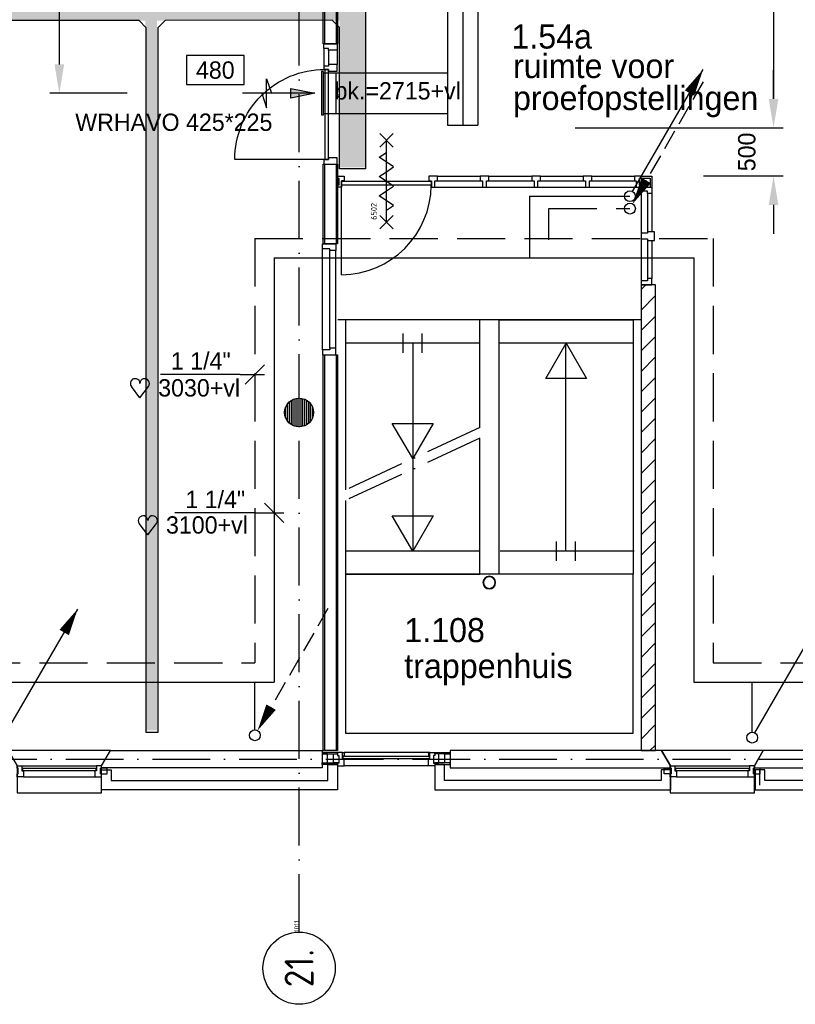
# Model space of a CAD drawing. Extents: x -39327 to 109237, y 358172 to 442272.
# Tile 58 of 96: x 76807 to 84860, y 368847 to 379072. Entities that reach past the tile are written whole.
import ezdxf
from ezdxf.enums import TextEntityAlignment as Align

# ---------------------------------------------------------------- set-up
doc = ezdxf.new("R2010")
doc.units = 0
doc.header["$LTSCALE"] = 100
for name, pattern in [('2322107', [2000, 1000, 1000]), ('2322108', [7, 5, -2]), ('CENTER2', [11.25, 7.5, -1.25, 1.25, -1.25]), ('DASHDOT', [9, 6, -1.5, 0, -1.5]), ('LURETOUR', [6, 4, -2])]:
    doc.linetypes.add(name, pattern=pattern)
doc.layers.get('0').update_dxf_attribs({"linetype": 'CONTINUOUS'})
doc.layers.get('DEFPOINTS').update_dxf_attribs({"linetype": 'CONTINUOUS'})
for name, color, linetype in [('AL$1----_ALGEMEEN', 7, 'CONTINUOUS'), ('AL$2----_RENVOOI', 7, 'CONTINUOUS'), ('AL$7----_STRAMIEN', 1, 'DASHDOT'), ('AL21----_BUITENWAND', 4, 'CONTINUOUS'), ('AL22----_BINNENWAND', 7, 'CONTINUOUS'), ('AL24----_TRAPPEN', 7, 'CONTINUOUS'), ('AL28----_KONSTRUKTIE', 3, 'CONTINUOUS'), ('AL31----_BUITENKOZ', 7, 'CONTINUOUS'), ('AL32----_BINNENKOZ', 7, 'CONTINUOUS'), ('AL32----_DRAAIRICHTING', 1, 'CONTINUOUS'), ('AL65----_BEVEILIGING', 7, 'CONTINUOUS'), ('ALN-----_BLOCKNAAM', 2, 'CONTINUOUS'), ('ALXA3---_VOLZWART', 14, 'CONTINUOUS'), ('ALXAA---_GEWBETON', 12, 'CONTINUOUS'), ('ALXAB---_PREFABBETON', 1, 'CONTINUOUS'), ('ALXOU---_GLAS', 7, 'CONTINUOUS'), ('BOUW', 8, 'CONTINUOUS'), ('KABELGOOT1', 8, 'CONTINUOUS'), ('WL561---_AANVOER', 4, 'CONTINUOUS'), ('WL561---_RETOUR', 4, 'CONTINUOUS'), ('WL570---', 3, 'CONTINUOUS'), ('WL570---_HARTLIJN', 1, 'CONTINUOUS'), ('WL570---_RETOUR', 3, 'CONTINUOUS'), ('WM561---', 1, 'CONTINUOUS'), ('WM570---', 1, 'CONTINUOUS')]:
    doc.layers.add(name, color=color, linetype=linetype)
doc.styles.add('BURO-018', font='BUROFONT.shx', dxfattribs={"height": 180})
doc.styles.add('BURO-025', font='BUROFONT.shx', dxfattribs={"height": 250})
doc.styles.get("Standard").update_dxf_attribs({"font": 'ISOCP'})
doc.dimstyles.new('CEES', dxfattribs={"dimscale": 100, "dimtxt": 3, "dimasz": 3, "dimexe": 1, "dimexo": 1, "dimgap": 1.5, "dimtad": 0, "dimdec": 0, "dimzin": 0, "dimtxsty": 'BURO-018', "dimcen": -3, "dimdle": 1.25, "dimclrd": 1, "dimclre": 1, "dimclrt": 1, "dimazin": 3, "dimtfac": 0.75, "dimtdec": 0, "dimtofl": 0, "dimtmove": 0, "dimatfit": 3, "dimtvp": 1.5, "dimtolj": 1, "dimtzin": 0})
pattern_1 = [(0, (-2505.993, 85430.135), (15.875, 31.75), [0, -31.75])]

# ---------------------------------------------------------------- blocks, each defined once
blk = doc.blocks.new('1011')
at = {"layer": 'AL$7----_STRAMIEN', "color": 7, "linetype": 'CONTINUOUS'}
blk.add_circle((-750, 0), 750, dxfattribs=at)
at = {"layer": 'ALN-----_BLOCKNAAM', "linetype": 'CONTINUOUS'}
blk.add_text('1011', height=100, dxfattribs=at).set_placement((0, 0))
blk = doc.blocks.new('RONDBUIS219X8')
at = {"color": 0, "linetype": 'CONTINUOUS'}
for points in [[(109.55, 0, 1), (-109.55, 0, 1)], [(101.55, 0, 1), (-101.55, 0, 1)]]:
    blk.add_lwpolyline(points, format="xyb", close=True, dxfattribs=at)
blk = doc.blocks.new('6502')
at = {"layer": 'AL65----_BEVEILIGING', "linetype": 'CONTINUOUS'}
for points in [[(-495, -70), (-355, 70)], [(-495, 70), (-355, -70)], [(-425, 0), (425, 0)], [(-300, 0), (-250, -75), (-150, 75), (-100, 0)], [(-100, 0), (-50, -75), (50, 75), (100, 0)], [(100, 0), (150, -75), (250, 75), (300, 0)], [(355, -70), (495, 70)], [(355, 70), (495, -70)]]:
    blk.add_lwpolyline(points, dxfattribs=at)
at = {"layer": 'ALN-----_BLOCKNAAM', "linetype": 'CONTINUOUS'}
blk.add_text('6502', height=61, dxfattribs=at).set_placement((-400, 100))
blk = doc.blocks.new('VER90')
at = {"linetype": 'CONTINUOUS'}
blk.add_lwpolyline([(45, 139), (-45, 139), (-45, 67), (-28, 67), (-28, 0), (28, 0), (28, 67), (45, 67)], close=True, dxfattribs=at)
at = {"layer": 'ALN-----_BLOCKNAAM', "linetype": 'CONTINUOUS'}
blk.add_text('VER90', height=1, dxfattribs=at).set_placement((0, 0))
blk = doc.blocks.new('LU-1D-K-13B')
at = {"color": 0, "linetype": 'CONTINUOUS'}
for p, q in [((-0.5, 157.5), (0.5, 157.5)), ((-0.5, -157.5), (0.5, -157.5))]:
    blk.add_line(p, q, dxfattribs=at)
at = {"layer": 'WL570---_HARTLIJN', "linetype": 'CENTER2'}
blk.add_line((-0.5, 0), (0.5, 0), dxfattribs=at)
blk = doc.blocks.new('LU-1-KB1')
at = {"color": 0, "linetype": 'BYBLOCK'}
blk.add_line((0, -0.5), (0, 0.5), dxfattribs=at)
blk = doc.blocks.new('LU-2D-K-1A9')
at = {"color": 0, "linetype": 'CONTINUOUS'}
for p, q in [((-0.5, 212.5), (0.5, 212.5)), ((-0.5, -212.5), (0.5, -212.5))]:
    blk.add_line(p, q, dxfattribs=at)
blk = doc.blocks.new('LU-PIJL6')
at = {"color": 0, "linetype": 'CONTINUOUS'}
for p, q in [((-5, -1.5), (-5, 1.5)), ((-5, 1.5), (-4.5, 0)), ((0, 0), (-7.5, 0)), ((-5.5, 0), (-5, -1.5)), ((-2.5, -0.5), (-2.5, 0.5)), ((-2.5, 0.5), (0, 0)), ((0, 0), (-2.5, -0.5))]:
    blk.add_line(p, q, dxfattribs=at)
blk.add_solid([(-2.5, 0.5), (-2.5, -0.5), (0, 0)], dxfattribs=at)
blk = doc.blocks.new('LU-ORND')
at = {"color": 0, "linetype": 'CONTINUOUS'}
for p, q in [((-3, 1.5), (-3, -1.5)), ((3, 1.5), (-3, 1.5)), ((3, -1.5), (3, 1.5)), ((-3, -1.5), (3, -1.5))]:
    blk.add_line(p, q, dxfattribs=at)
blk = doc.blocks.new('*D187')
at = {"color": 1, "linetype": 'BYBLOCK'}
for p, q in [((77766, 383578), (77119, 383578)), ((77219, 378608), (77219, 383278)), ((77923, 378308), (77119, 378308))]:
    blk.add_line(p, q, dxfattribs=at)
for points in [[(77169, 383278), (77269, 383278), (77219, 383578)], [(77169, 378608), (77269, 378608), (77219, 378308)]]:
    blk.add_solid(points, dxfattribs=at)
at = {"layer": 'DEFPOINTS', "color": 0, "linetype": 'BYBLOCK'}
for p in [(77219, 383578), (77866, 383578), (78023, 378308)]:
    blk.add_point(p, dxfattribs=at)
at = {"color": 1, "linetype": 'BYBLOCK', "insert": (76942, 380943), "char_height": 180, "attachment_point": 5, "rotation": 90, "style": 'BURO-018'}
blk.add_mtext('\\A1;5270', dxfattribs=at)
blk = doc.blocks.new('LDV1107')
at = {"color": 0, "linetype": 'CONTINUOUS'}
blk.add_line((0.25, 0.433), (6.75, 11.691), dxfattribs=at)
blk.add_lwpolyline([(6.75, 11.691, 0, 1, 0), (5.5, 9.526, 1, 1, 0)], format="xyseb", dxfattribs=at)
blk.add_circle((0, 0), 0.5, dxfattribs=at)
blk = doc.blocks.new('LDV3108')
at = {"color": 0, "linetype": 'CONTINUOUS'}
for p, q in [((6.75, 11.691), (5.813, 10.068)), ((5.438, 9.418), (4.5, 7.794)), ((4.125, 7.145), (3.188, 5.521)), ((2.813, 4.871), (1.875, 3.248)), ((1.5, 2.598), (0.563, 0.974))]:
    blk.add_line(p, q, dxfattribs=at)
blk.add_lwpolyline([(0.25, 0.433, 0, 1, 0), (1.5, 2.598, 1, 1, 0)], format="xyseb", dxfattribs=at)
blk.add_circle((0, 0), 0.5, dxfattribs=at)
blk = doc.blocks.new('*U242', base_point=(73638, 375389))
at = {"color": 0, "linetype": 'CONTINUOUS'}
for p, q in [((73738, 375489), (73538, 375289)), ((73488, 375389), (72658, 375389)), ((73488, 375389), (73738, 375389))]:
    blk.add_line(p, q, dxfattribs=at)
at = {"color": 0, "linetype": 'CONTINUOUS', "style": 'BURO-018'}
blk.add_text('1 1/4"', height=180, dxfattribs=at).set_placement((73388, 375439), align=Align.RIGHT)
blk = doc.blocks.new('*U243', base_point=(73838, 373950))
at = {"color": 0, "linetype": 'CONTINUOUS'}
for p, q in [((73738, 374050), (73938, 373850)), ((73638, 373950), (72808, 373950)), ((73638, 373950), (73938, 373950))]:
    blk.add_line(p, q, dxfattribs=at)
at = {"color": 0, "linetype": 'CONTINUOUS', "style": 'BURO-018'}
blk.add_text('1 1/4"', height=180, dxfattribs=at).set_placement((73538, 374000), align=Align.RIGHT)
blk = doc.blocks.new('HART')
at = {"color": 1}
for q in [(-39.7, 52.4), (39.7, 52.4)]:
    blk.add_line((0, 0), q, dxfattribs=at)
for centre, start, end in [((-22.1, 65.7), 0, 217.1867), ((22.1, 65.7), 322.8133, 180)]:
    blk.add_arc(centre, 22.1, start, end, dxfattribs=at)
blk = doc.blocks.new('A$C6E6F3BC9')
at = {"layer": 'KABELGOOT1'}
h = blk.add_hatch(dxfattribs=at)
h.set_pattern_fill('DOTS', color=256, scale=20, style=0)
h.set_pattern_definition(pattern_1)
h.paths.add_polyline_path([(72282, 28767), (72012, 28767), (72012, 6013), (72282, 6013)])
h = blk.add_hatch(dxfattribs=at)
h.set_pattern_fill('DOTS', color=256, scale=20, style=0)
h.set_pattern_definition(pattern_1)
h.paths.add_polyline_path([(65522, 7741), (65519, 7538), (70200, 7538), (71936, 7543), (71941, 7538), (72015, 7538), (72015, 7741)])
h = blk.add_hatch(dxfattribs=at)
h.set_pattern_fill('DOTS', color=256, scale=20, style=0)
h.set_pattern_definition([(0, (1970.986, 85430.135), (15.875, 31.75), [0, -31.75])])
h.paths.add_polyline_path([(70116, 7538), (69996, 7538), (69996, 169), (70116, 169)])
for p, q in [((72282, 9638, 3650), (72281, 5998, 2750)), ((69930, 7538, 2750), (67944, 7538, 2750)), ((70005, 7463, 2750), (69930, 7538, 2750)), ((70200, 7538, 2750), (70125, 7463, 2750)), ((71936, 7543, 2750), (70200, 7538, 2750)), ((72011, 7468, 2750), (71936, 7543, 2750)), ((72011, 5998, 2750), (72011, 7468, 2750)), ((70005, 146, 2750), (70005, 7463, 2750)), ((70125, 7463, 2750), (70125, 146, 2750)), ((72281, 5998, 2750), (72011, 5998, 2750)), ((70125, 146, 2750), (70005, 146, 2750))]:
    blk.add_line(p, q, dxfattribs=at)
blk = doc.blocks.new('*D350')
at = {"color": 1, "linetype": 'BYBLOCK'}
for p, q in [((82576, 380942), (84734, 380942)), ((84634, 380642), (84634, 378249)), ((82576, 377949), (84734, 377949))]:
    blk.add_line(p, q, dxfattribs=at)
for points in [[(84584, 380642), (84684, 380642), (84634, 380942)], [(84584, 378249), (84684, 378249), (84634, 377949)]]:
    blk.add_solid(points, dxfattribs=at)
at = {"layer": 'DEFPOINTS', "color": 0, "linetype": 'BYBLOCK'}
for p in [(82476, 380942), (82476, 377949), (84634, 377949)]:
    blk.add_point(p, dxfattribs=at)
at = {"color": 1, "linetype": 'BYBLOCK', "insert": (84364, 379446), "char_height": 180, "attachment_point": 5, "rotation": 90, "style": 'BURO-018'}
blk.add_mtext('\\A1;3000', dxfattribs=at)
blk = doc.blocks.new('*D351')
at = {"color": 1, "linetype": 'BYBLOCK'}
for p, q in [((84634, 378249), (84634, 378549)), ((83908, 377949), (84734, 377949)), ((83908, 377449), (84734, 377449)), ((84634, 377149), (84634, 376849))]:
    blk.add_line(p, q, dxfattribs=at)
for points in [[(84584, 378249), (84684, 378249), (84634, 377949)], [(84584, 377149), (84684, 377149), (84634, 377449)]]:
    blk.add_solid(points, dxfattribs=at)
at = {"layer": 'DEFPOINTS', "color": 0, "linetype": 'BYBLOCK'}
for p in [(83808, 377949), (84634, 377949), (83808, 377449)]:
    blk.add_point(p, dxfattribs=at)
at = {"color": 1, "linetype": 'BYBLOCK', "insert": (84357, 377699), "char_height": 180, "attachment_point": 5, "rotation": 90, "style": 'BURO-018'}
blk.add_mtext('\\A1;500', dxfattribs=at)

msp = doc.modelspace()

# ---------------------------------------------------------------- hatches: boundary and pattern name
at = {"layer": 'ALXAA---_GEWBETON'}
h = msp.add_hatch(dxfattribs=at)
h.set_pattern_fill('GEWPBET', color=8, scale=100, angle=90, style=0)
h.set_pattern_definition([(90, (79707.983, 374992.77), (-20, 1e-15), [])])
edge = h.paths.add_edge_path()
edge.add_arc((79708, 374992.8), 150, 0, 360)

# ---------------------------------------------------------------- linework, layer by layer
at = {"color": 3, "linetype": 'CONTINUOUS'}
for p, q in [((79942.4, 378532.7), (79942.4, 378081.2)), ((79957.4, 378532.7), (79942.4, 378532.7)), ((79957.4, 378081), (79942.4, 378081))]:
    msp.add_line(p, q, dxfattribs=at)
at = {"color": 1, "linetype": 'CONTINUOUS'}
msp.add_line((80150, 376422.8), (80150, 377352.8), dxfattribs=at)
at = {"color": 8, "linetype": 'CONTINUOUS'}
for points in [[(83372, 377332.8), (83372, 377265.8), (83325, 377265.8), (83325, 377292.8), (83258, 377292.8), (83258, 377332.8)], [(83372, 376318.8), (83372, 376385.8), (83325, 376385.8), (83325, 376358.8), (83258, 376358.8), (83258, 376318.8)]]:
    msp.add_lwpolyline(points, close=True, dxfattribs=at)
msp.add_arc((80141.2, 377361.6), 938.9, 270.53799, 359.46201, dxfattribs=at)
at = {"layer": 'AL$1----_ALGEMEEN', "color": 8}
msp.add_lwpolyline([(81781.9, 375273.8), (81781.9, 375273.8)], dxfattribs=at)
at = {"layer": 'AL$2----_RENVOOI', "color": 8}
for p, q in [((83257.5, 375953.8), (80110.5, 375953.8)), ((81584.6, 375713.8), (80190, 375713.8)), ((83176.5, 375713.8), (81784.6, 375713.8)), ((81584.8, 373553.8), (80190.6, 373553.8)), ((83187.4, 373554), (81795.5, 373554))]:
    msp.add_line(p, q, dxfattribs=at)
at = {"layer": 'AL$7----_STRAMIEN', "color": 1}
for p, q in [((79708, 369596.9), (79708, 416284.4)), ((70984.2, 371392.8), (89381.3, 371392.8))]:
    msp.add_line(p, q, dxfattribs=at)
at = {"layer": 'AL21----_BUITENWAND', "color": 8}
for p, q in [((77656, 371072.8), (77656, 371282.8)), ((77656, 371282.8), (77756, 371282.8)), ((77756, 371282.8), (77756, 371172.8)), ((80008, 371172.8), (80008, 371338.3)), ((80008, 371338.3), (80108, 371338.3)), ((80108, 371338.3), (80108, 371072.8)), ((81217, 371338.3), (81117, 371338.3)), ((81117, 371338.3), (81117, 371072.8)), ((81217, 371172.8), (81217, 371338.3)), ((83468, 371282.8), (83468, 371172.8)), ((83568, 371282.8), (83468, 371282.8)), ((83568, 371072.8), (83568, 371282.8)), ((84543, 371282.8), (84443, 371282.8)), ((84443, 371282.8), (84443, 371072.8)), ((84543, 371172.8), (84543, 371282.8)), ((77756, 371172.8), (80008, 371172.8)), ((83468, 371172.8), (81217, 371172.8)), ((86850, 371172.8), (84543, 371172.8)), ((80108, 371072.8), (77656, 371072.8)), ((81117, 371072.8), (83568, 371072.8)), ((84443, 371072.8), (86950, 371072.8))]:
    msp.add_line(p, q, dxfattribs=at)
at = {"layer": 'AL22----_BINNENWAND', "color": 8}
for p, q in [((79958, 378822.8), (79958, 379264.7)), ((80108, 379264.7), (80108, 378822.8)), ((80108, 378822.8), (79958, 378822.8)), ((79958, 376742.8), (79958, 377571.8)), ((79958, 377571.8), (80108, 377571.8)), ((80108, 377571.8), (80108, 376742.8)), ((80108, 376742.8), (79958, 376742.8)), ((79958, 371482.8), (79958, 375592.8)), ((79958, 375592.8), (80108, 375592.8)), ((80108, 375592.8), (80108, 371482.8)), ((80108, 371482.8), (79958, 371482.8))]:
    msp.add_line(p, q, dxfattribs=at)
at = {"layer": 'AL22----_BINNENWAND', "color": 8, "linetype": 'CONTINUOUS'}
for p, q in [((79973, 379264.7), (79973, 378822.8)), ((80093, 379264.7), (80093, 378822.8)), ((79973, 377571.8), (79973, 376742.8)), ((80093, 377571.8), (80093, 376742.8)), ((79973, 375592.8), (79973, 371482.8)), ((80093, 375592.8), (80093, 371482.8))]:
    msp.add_line(p, q, dxfattribs=at)
at = {"layer": 'AL24----_TRAPPEN', "color": 8}
for points in [[(80190, 375953.8), (80191.4, 374189.3)], [(81584.6, 374836.9), (81584.6, 375953.8), (80190, 375953.8)], [(80787.3, 375613.8), (80787.3, 375813.8)], [(80987.3, 375613.8), (80987.3, 375813.8)], [(80887.3, 375713.8), (80887.3, 373553.8)], [(82479.2, 373553.8), (82479.2, 375713.8)], [(80191.4, 374079.1), (80190.3, 373313.8), (81584.6, 373313.8), (81586, 374727.3)], [(82379.2, 373453.8), (82379.2, 373653.8)], [(82579.2, 373453.8), (82579.2, 373653.8)]]:
    msp.add_lwpolyline(points, dxfattribs=at)
for points in [[(83176.5, 375953.8), (83176.5, 373313.8), (81784.6, 373313.8), (81784.6, 375953.8)], [(82480.5, 375713.8), (82692.2, 375347.2), (82268.9, 375347.2)], [(80887.3, 374513.8), (80675.7, 374880.3), (81098.9, 374880.3)], [(80887.3, 373553.8), (80675.7, 373920.3), (81098.9, 373920.3)], [(80190, 373313.8), (80190, 371663.8), (83176.5, 371663.8), (83176.5, 373313.8)]]:
    msp.add_lwpolyline(points, close=True, dxfattribs=at)
at = {"layer": 'AL24----_TRAPPEN', "color": 8, "linetype": 'DASHDOT'}
for points in [[(81586, 374837.5), (80191.4, 374189.3)], [(81586, 374727.3), (80191.4, 374079.1)]]:
    msp.add_lwpolyline(points, dxfattribs=at)
at = {"layer": 'AL28----_KONSTRUKTIE', "color": 8}
for p, q in [((83408, 376318.8), (83258, 376318.8)), ((83258, 376318.8), (83258, 371482.8)), ((83408, 371482.8), (83408, 376318.8)), ((83258, 371482.8), (83408, 371482.8)), ((84527.4, 371482.8), (84435, 371322.8)), ((86857.6, 371482.8), (84527.4, 371482.8)), ((84435, 371322.8), (84435, 371302.8)), ((84435, 371302.8), (86950, 371302.8))]:
    msp.add_line(p, q, dxfattribs=at)
at = {"layer": 'AL28----_KONSTRUKTIE', "color": 8, "linetype": 'CONTINUOUS'}
for p, q in [((77656, 371322.8), (77748.4, 371482.8)), ((77748.4, 371482.8), (79948, 371482.8)), ((79948, 371482.8), (79948, 371302.8)), ((83475.6, 371482.8), (81277, 371482.8)), ((81277, 371482.8), (81277, 371302.8)), ((83568, 371322.8), (83475.6, 371482.8)), ((77656, 371302.8), (77656, 371322.8)), ((79948, 371302.8), (77656, 371302.8)), ((81277, 371302.8), (83568, 371302.8)), ((83568, 371302.8), (83568, 371322.8))]:
    msp.add_line(p, q, dxfattribs=at)
at = {"layer": 'AL28----_KONSTRUKTIE', "color": 8}
msp.add_circle((79708, 374992.8), 150, dxfattribs=at)
at = {"layer": 'AL31----_BUITENKOZ', "color": 8}
for points in [[(77656, 371322.8), (77748.4, 371482.8), (76688.6, 371482.8), (76781, 371322.8), (76781, 371042.8), (77656, 371042.8)], [(84435, 371322.8), (84527.4, 371482.8), (83467.6, 371482.8), (83560, 371322.8), (83560, 371042.8), (84435, 371042.8)], [(77646, 371297.8), (77646, 371241.8), (77717, 371241.8), (77717, 371297.8)], [(83570, 371297.8), (83570, 371241.8), (83499, 371241.8), (83499, 371297.8)], [(84425, 371297.8), (84425, 371241.8), (84496, 371241.8), (84496, 371297.8)]]:
    msp.add_lwpolyline(points, close=True, dxfattribs=at)
at = {"layer": 'AL31----_BUITENKOZ', "color": 8, "linetype": 'CONTINUOUS'}
for points in [[(80108, 371446.8), (80108, 371461.8), (79948, 371461.8), (79948, 371446.8)], [(79948, 371446.8), (79948, 371353.3), (80004, 371353.3), (80004, 371446.8)], [(80108, 371446.8), (80108, 371432.3), (80122, 371432.3), (80122, 371353.3), (80108, 371353.3), (80108, 371353.3), (80067, 371353.3), (80067, 371446.8)], [(80158, 371461.8), (80108, 371461.8), (80108, 371455.8), (80108, 371441.8), (80108, 371441.8), (80108, 371432.3), (80122, 371432.3), (80122, 371352.3), (80108, 371352.3), (80108, 371342.8), (80108, 371342.8), (80108, 371328.8), (80108, 371322.8), (80126.9, 371322.8), (80175, 371322.8), (80175, 371329.8), (80175, 371333.8), (80175, 371341.8), (80175, 371394.8), (80158, 371394.8)], [(80175, 371461.8), (80175, 371423.8), (80158, 371423.8), (80158, 371461.8)], [(81067, 371461.8), (81117, 371461.8), (81117, 371455.8), (81117, 371441.8), (81117, 371441.8), (81117, 371432.3), (81103, 371432.3), (81103, 371352.3), (81117, 371352.3), (81117, 371342.8), (81117, 371342.8), (81117, 371328.8), (81117, 371322.8), (81098.1, 371322.8), (81050, 371322.8), (81050, 371329.8), (81050, 371333.8), (81050, 371341.8), (81050, 371394.8), (81067, 371394.8)], [(81050, 371461.8), (81050, 371423.8), (81067, 371423.8), (81067, 371461.8)], [(81117, 371446.8), (81117, 371432.3), (81103, 371432.3), (81103, 371353.3), (81117, 371353.3), (81117, 371353.3), (81158, 371353.3), (81158, 371446.8)], [(81117, 371446.8), (81117, 371461.8), (81277, 371461.8), (81277, 371446.8)], [(81277, 371446.8), (81277, 371353.3), (81221, 371353.3), (81221, 371446.8)], [(76831, 371322.8), (76831, 371322.8), (76831, 371271.8), (76848, 371271.8), (76848, 371208.8), (76848, 371208.8), (76848, 371208.8), (76848, 371208.8), (76848, 371208.8), (76781, 371208.8), (76781, 371241.8), (76791, 371241.8), (76791, 371297.8), (76781, 371297.8), (76781, 371297.8), (76781, 371322.8)], [(76836, 371296.8), (76836, 371275.8), (77601, 371275.8), (77601, 371296.8)], [(77606, 371322.8), (77606, 371322.8), (77606, 371271.8), (77589, 371271.8), (77589, 371208.8), (77589, 371208.8), (77589, 371208.8), (77589, 371208.8), (77589, 371208.8), (77656, 371208.8), (77656, 371241.8), (77646, 371241.8), (77646, 371297.8), (77656, 371297.8), (77656, 371297.8), (77656, 371322.8)], [(80108, 371353.3), (80108, 371338.3), (79948, 371338.3), (79948, 371353.3)], [(81117, 371353.3), (81117, 371338.3), (81277, 371338.3), (81277, 371353.3)], [(83610, 371322.8), (83610, 371322.8), (83610, 371271.8), (83627, 371271.8), (83627, 371208.8), (83627, 371208.8), (83627, 371208.8), (83627, 371208.8), (83627, 371208.8), (83560, 371208.8), (83560, 371241.8), (83570, 371241.8), (83570, 371297.8), (83560, 371297.8), (83560, 371297.8), (83560, 371322.8)], [(83615, 371296.8), (83615, 371275.8), (84380, 371275.8), (84380, 371296.8)], [(84385, 371322.8), (84385, 371322.8), (84385, 371271.8), (84368, 371271.8), (84368, 371208.8), (84368, 371208.8), (84368, 371208.8), (84368, 371208.8), (84368, 371208.8), (84435, 371208.8), (84435, 371241.8), (84425, 371241.8), (84425, 371297.8), (84435, 371297.8), (84435, 371297.8), (84435, 371322.8)]]:
    msp.add_lwpolyline(points, close=True, dxfattribs=at)
at = {"layer": 'AL31----_BUITENKOZ', "color": 8}
for points in [[(81050, 371461.8), (80175, 371461.8)], [(76831, 371322.8), (77606, 371322.8)], [(81050, 371322.8), (80175, 371322.8)], [(83610, 371322.8), (84385, 371322.8)], [(76848, 371208.8), (77589, 371208.8)], [(83627, 371208.8), (84368, 371208.8)]]:
    msp.add_lwpolyline(points, dxfattribs=at)
at = {"layer": 'AL32----_BINNENKOZ', "color": 8}
for p, q in [((80108, 377423.8), (80108, 377446.8)), ((80108, 377446.8), (80175, 377446.8)), ((80125, 377423.8), (80108, 377423.8)), ((80125, 377356.8), (80125, 377423.8)), ((80175, 377446.8), (80175, 377399.8)), ((83258, 377446.8), (83191, 377446.8)), ((83191, 377446.8), (83191, 377399.8)), ((83241, 377356.8), (83241, 377423.8)), ((83241, 377423.8), (83258, 377423.8)), ((83253.8, 377446.8), (83372, 377446.8)), ((83253.8, 377426.8), (83352, 377426.8)), ((83258, 377423.8), (83258, 377446.8)), ((83352, 377426.8), (83352, 377332.8)), ((83372, 377446.8), (83372, 377332.8)), ((80108, 377332.8), (80108, 377356.8)), ((80108, 377356.8), (80125, 377356.8)), ((80148, 377332.8), (80108, 377332.8)), ((80175, 377399.8), (80148, 377399.8)), ((80148, 377399.8), (80148, 377332.8)), ((83191, 377399.8), (83208, 377399.8)), ((83208, 377399.8), (83208, 377332.8)), ((83208, 377332.8), (83258, 377332.8)), ((83258, 377356.8), (83241, 377356.8)), ((83258, 377332.8), (83258, 377356.8))]:
    msp.add_line(p, q, dxfattribs=at)
for points in [[(80014.5, 378755.8), (80014.5, 378772.8), (79963.5, 378772.8), (79963.5, 378822.8), (80102.5, 378822.8), (80102.5, 378755.8)], [(80014.5, 378555.8), (79974.5, 378555.8), (79974.5, 377621.8), (80014.5, 377621.8)], [(80014.5, 377638.8), (80014.5, 377621.8), (79963.5, 377621.8), (79963.5, 377571.8), (80102.5, 377571.8), (80102.5, 377638.8)], [(81145, 377446.8), (81055, 377446.8), (81055, 377399.8), (81082, 377399.8), (81082, 377332.8), (81118, 377332.8), (81118, 377399.8), (81145, 377399.8)], [(81679, 377446.8), (81589, 377446.8), (81589, 377399.8), (81614, 377399.8), (81614, 377332.8), (81654, 377332.8), (81654, 377399.8), (81679, 377399.8)], [(82213, 377446.8), (82123, 377446.8), (82123, 377399.8), (82148, 377399.8), (82148, 377332.8), (82188, 377332.8), (82188, 377399.8), (82213, 377399.8)], [(82747, 377446.8), (82657, 377446.8), (82657, 377399.8), (82682, 377399.8), (82682, 377332.8), (82722, 377332.8), (82722, 377399.8), (82747, 377399.8)], [(80150, 377352.8), (80150, 377393.8), (81080, 377393.8), (81080, 377352.8)]]:
    msp.add_lwpolyline(points, close=True, dxfattribs=at)
for points in [[(79963.5, 378772.8), (79963.5, 378588.8)], [(80014.5, 378755.8), (80014.5, 378605.8)], [(80102.5, 378755.8), (80102.5, 378605.8)], [(79963.5, 378588.8), (79963.5, 378555.8), (80014.5, 378555.8), (80014.5, 378538.8), (80102.5, 378538.8), (80102.5, 378605.8), (80014.5, 378605.8), (80014.5, 378588.8), (79963.5, 378588.8), (79963.5, 378555.8)], [(81145, 377446.8), (81589, 377446.8)], [(81679, 377446.8), (82123, 377446.8)], [(82213, 377446.8), (82657, 377446.8)], [(82747, 377446.8), (83191, 377446.8)], [(81118, 377332.8), (81614, 377332.8)], [(81145, 377399.8), (81589, 377399.8)], [(81652, 377332.8), (82148, 377332.8)], [(81679, 377399.8), (82123, 377399.8)], [(82186, 377332.8), (82682, 377332.8)], [(82213, 377399.8), (82657, 377399.8)], [(82722, 377332.8), (83224, 377332.8)], [(82747, 377399.8), (83191, 377399.8)], [(83325, 377265.8), (83325, 376870.8)], [(83372, 377265.8), (83372, 376870.8)], [(79951, 376742.8), (80090, 376742.8), (80090, 376675.8), (80027, 376675.8), (80027, 376692.8), (79951, 376692.8), (79951, 376742.8)], [(83325, 376780.8), (83325, 376385.8)], [(83372, 376780.8), (83372, 376385.8)], [(79951, 375642.8), (79951, 376692.8)], [(80027, 375659.8), (80027, 376675.8)], [(80090, 375659.8), (80090, 376675.8)], [(79951, 375592.8), (80090, 375592.8), (80090, 375659.8), (80027, 375659.8), (80027, 375642.8), (79951, 375642.8), (79951, 375592.8)]]:
    msp.add_lwpolyline(points, dxfattribs=at)
at = {"layer": 'AL32----_BINNENKOZ', "color": 8, "linetype": 'CONTINUOUS'}
msp.add_lwpolyline([(83258, 377292.8), (83258, 376358.8)], dxfattribs=at)
at = {"layer": 'AL32----_DRAAIRICHTING', "color": 8}
msp.add_lwpolyline([(79974.5, 377621.8), (79040.5, 377621.8, -0.4142136), (79974.5, 378555.8, -0.4142136)], format="xyb", dxfattribs=at)
at = {"layer": 'ALXA3---_VOLZWART', "color": 8}
msp.add_line((84493, 371122.8), (84493, 371282.8), dxfattribs=at)
at = {"layer": 'ALXAB---_PREFABBETON', "color": 8}
for p, q in [((83258, 376268.6), (83308.2, 376318.8)), ((83258, 376056.5), (83408, 376206.5)), ((83258, 375844.3), (83408, 375994.3)), ((83258, 375632.2), (83408, 375782.2)), ((83258, 375420.1), (83408, 375570.1)), ((83258, 375207.9), (83408, 375357.9)), ((83258, 374995.8), (83408, 375145.8)), ((83258, 374783.7), (83408, 374933.7)), ((83258, 374571.5), (83408, 374721.5)), ((83258, 374359.4), (83408, 374509.4)), ((83258, 374147.3), (83408, 374297.3)), ((83258, 373935.1), (83408, 374085.1)), ((83258, 373723), (83408, 373873)), ((83258, 373510.9), (83408, 373660.9)), ((83258, 373298.7), (83408, 373448.7)), ((83258, 373086.6), (83408, 373236.6)), ((83258, 372874.5), (83408, 373024.5)), ((83258, 372662.3), (83408, 372812.3)), ((83258, 372450.2), (83408, 372600.2)), ((83258, 372238.1), (83408, 372388.1)), ((83258, 372026), (83408, 372176)), ((83258, 371813.8), (83408, 371963.8)), ((83258, 371601.7), (83408, 371751.7)), ((83351.2, 371482.8), (83408, 371539.6))]:
    msp.add_line(p, q, dxfattribs=at)
at = {"layer": 'ALXOU---_GLAS', "color": 8}
msp.add_lwpolyline([(81063, 371398.8), (81063, 371420.8), (80162, 371420.8), (80162, 371398.8)], close=True, dxfattribs=at)
at = {"layer": 'WL561---_AANVOER', "linetype": '2322107'}
for p, q in [((82100, 377239), (82100, 376600.3)), ((82100, 377239), (83143.1, 377239)), ((79448, 376600.3), (83807.6, 376600.3)), ((79448, 376600.3), (79448, 372192.5)), ((83807.6, 376600.3), (83807.6, 372192.5)), ((76650.1, 372192.5), (79448, 372192.5)), ((83807.6, 372192.5), (84412.7, 372192.5)), ((84412.7, 372192.5), (88094, 372192.5)), ((84412.7, 371673), (84412.7, 372192.5))]:
    msp.add_line(p, q, dxfattribs=at)
at = {"layer": 'WL561---_RETOUR', "linetype": '2322108'}
for p, q in [((82300, 377110.5), (83143.1, 377110.5)), ((82300, 376784.9), (82300, 377110.5)), ((79248, 376800.3), (79248, 372392.5)), ((79248, 376800.3), (84007.6, 376800.3)), ((84007.6, 376800.3), (84007.6, 372392.5)), ((73511.7, 372392.5), (79248, 372392.5)), ((79248.7, 371696.9), (79248.7, 372392.5)), ((84007.6, 372392.5), (86987.6, 372392.5))]:
    msp.add_line(p, q, dxfattribs=at)
at = {"layer": 'WL570---_RETOUR'}
for p, q in [((79957.4, 378532.7), (79957.4, 378081)), ((80092.4, 378518.3), (79957.4, 378518.3)), ((80092.4, 378093.3), (80092.4, 378518.3)), ((80092.4, 378093.3), (79957.4, 378093.3))]:
    msp.add_line(p, q, dxfattribs=at)

# ---------------------------------------------------------------- block references
at = {"layer": 'AL$1----_ALGEMEEN', "color": 8, "rotation": 270}
msp.add_blockref('VER90', (83258, 376825.8), dxfattribs=at)
at = {"layer": 'AL$7----_STRAMIEN'}
ref = msp.add_blockref('1011', (79708, 369596.9), dxfattribs=dict(at, xscale=0.5, yscale=0.5, zscale=0.5, rotation=90))
ref.add_attrib('STR-NAAM', '21.', dxfattribs={"color": 3, "linetype": 'CONTINUOUS', "height": 300, "rotation": 90}).set_placement((79708, 369221.9), align=Align.MIDDLE)
at = {"layer": 'AL28----_KONSTRUKTIE', "color": 8, "xscale": 0.6, "yscale": 0.6, "zscale": 0.6}
msp.add_blockref('RONDBUIS219X8', (81683.2, 373226.8), dxfattribs=at)
at = {"layer": 'AL65----_BEVEILIGING', "color": 8, "rotation": 90}
msp.add_blockref('6502', (80615, 377393.8), dxfattribs=at)
at = {"layer": 'WL561---_AANVOER', "color": 2, "xscale": 112.5, "yscale": 112.5, "zscale": 112.5}
for p in [(83143.1, 377239), (76650.1, 371637), (84412.7, 371616.7)]:
    msp.add_blockref('LDV1107', p, dxfattribs=at)
at = {"layer": 'WL561---_RETOUR', "color": 2, "xscale": 112.5, "yscale": 112.5, "zscale": 112.5}
for p in [(83143.1, 377110.5), (79248.7, 371640.6)]:
    msp.add_blockref('LDV3108', p, dxfattribs=at)
at = {"layer": 'WL570---', "color": 1}
msp.add_blockref('A$C6E6F3BC9', (8116, 371524.5), dxfattribs=at)
at = {"layer": 'WL570---_RETOUR', "linetype": 'LURETOUR'}
for name, p, xscale, rotation in [('LU-1D-K-13B', (81408, 381896.1), 7836.706684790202, 270), ('LU-2D-K-1A9', (80670.5, 378305.8), 1156.019475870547, 180)]:
    msp.add_blockref(name, p, dxfattribs=dict(at, xscale=xscale, rotation=rotation))
at = {"layer": 'WL570---_RETOUR', "xscale": 100, "yscale": 100, "zscale": 100, "rotation": 8.15347789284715e-12}
msp.add_blockref('LU-PIJL6', (79870.8, 378308), dxfattribs=at)
at = {"layer": 'WL570---_RETOUR', "linetype": 'LURETOUR', "xscale": 314.9999999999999, "yscale": 314.9999999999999, "zscale": 314.9999999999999, "rotation": 270}
msp.add_blockref('LU-1-KB1', (81408, 377977.8), dxfattribs=at)
at = {"layer": 'WM561---'}
for name, p in [('*U242', (79248, 375388.7)), ('*U243', (79448, 373949.7))]:
    msp.add_blockref(name, p, dxfattribs=at)
at = {"layer": 'WM570---'}
ref = msp.add_blockref('LU-ORND', (78838.2, 378549.2), dxfattribs=dict(at, xscale=100, yscale=100, zscale=100))
ref.add_attrib('LU_TEXT1', '480', dxfattribs={"layer": '0', "color": 1, "linetype": 'CONTINUOUS', "height": 180, "style": 'BURO-018'}).set_placement((78838.2, 378549.2), align=Align.MIDDLE)
at = {"layer": 'WM570---', "xscale": 2.25, "yscale": 2.25, "zscale": 2.25}
for p in [(78055.9, 375146.7), (78136.9, 373722.9)]:
    msp.add_blockref('HART', p, dxfattribs=at)

# ---------------------------------------------------------------- texts
at = {"layer": 'BOUW', "style": 'BURO-025'}
for s, p in [('1.54a', (81912.6, 378772.6)), ('ruimte voor ', (81929.2, 378466.1)), ('proefopstellingen', (81929.2, 378133.5)), ('1.108', (80800.7, 372608)), ('trappenhuis', (80800.7, 372234.9))]:
    msp.add_text(s, height=250, dxfattribs=at).set_placement(p)
at = {"layer": 'WL570---_RETOUR', "color": 1, "style": 'BURO-018'}
msp.add_text('WRHAVO 425*225', height=180, dxfattribs=at).set_placement((77384.1, 377917.7))
at = {"layer": 'WM570---', "color": 1, "style": 'BURO-018'}
for s, p in [('bk.=2715+vl', (80076, 378243.5)), ('3030+vl', (78245.3, 375158.9)), ('3100+vl', (78326.3, 373735.1))]:
    msp.add_text(s, height=180, dxfattribs=at).set_placement(p)

# ---------------------------------------------------------------- dimensions: what is measured, and where the dimension line sits
at = {"layer": 'WL570---_RETOUR'}
dim = msp.add_linear_dim(base=(77219.1, 383577.8), p1=(78023.2, 378307.8), p2=(77865.6, 383577.8), angle=90, dimstyle='CEES', dxfattribs=at)
dim.commit()
dim.dimension.update_dxf_attribs({"geometry": '*D187', "text_midpoint": (76941.7, 380942.8)})
dim = msp.add_linear_dim(base=(84634.3, 377949.2), p1=(82476.2, 380942.4), p2=(82476.2, 377949.2), angle=90, text='3000', dimstyle='CEES', dxfattribs=at)
dim.commit()
dim.dimension.update_dxf_attribs({"geometry": '*D350', "text_midpoint": (84364.1, 379445.8)})
dim = msp.add_linear_dim(base=(84634.3, 377949.2), p1=(83807.6, 377449.2), p2=(83807.6, 377949.2), angle=90, dimstyle='CEES', dxfattribs=at)
dim.commit()
dim.dimension.update_dxf_attribs({"geometry": '*D351', "text_midpoint": (84634.3, 377699.2), "dimtype": 160})

doc.saveas('drawing.dxf')
